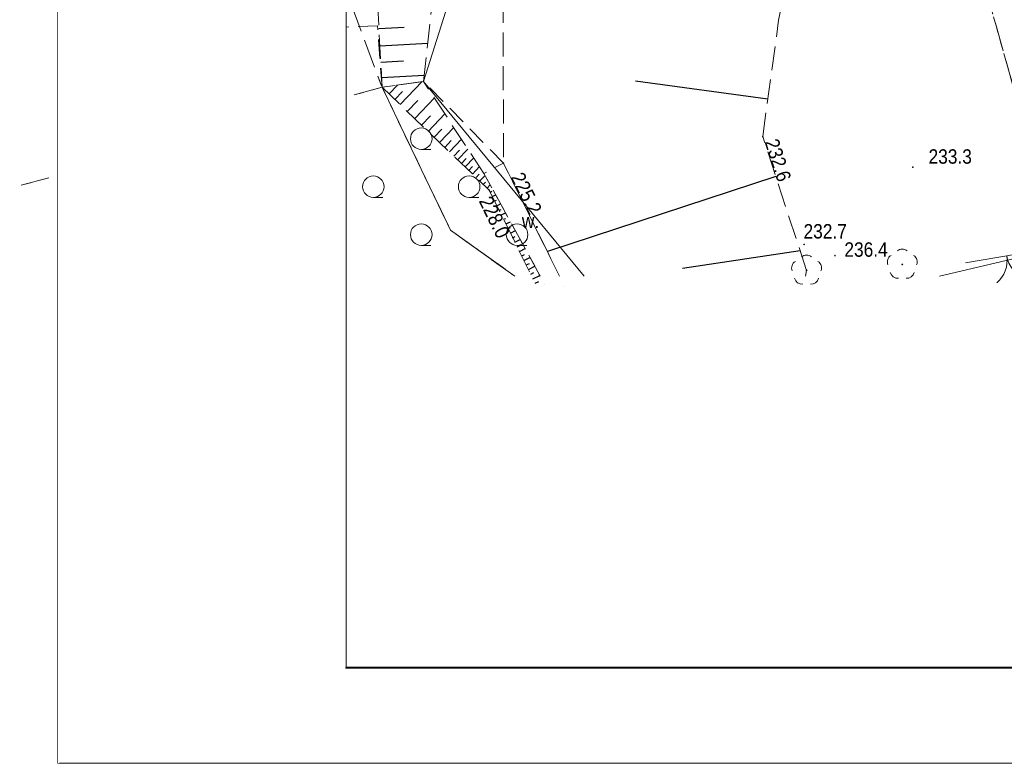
# Model space of a CAD drawing. Header units: metres. Extents: x 7529094 to 7529306, y 5515664 to 5515813.
# Tile 1 of 8: x 7529094 to 7529146, y 5515664 to 5515703. Entities that reach past the tile are written whole.
import ezdxf
from ezdxf.enums import TextEntityAlignment as Align

# ---------------------------------------------------------------- set-up
doc = ezdxf.new("R2010")
doc.units = ezdxf.units.M
doc.header["$MEASUREMENT"] = 0
doc.set_wipeout_variables(frame=1)
for name, pattern in [('0.5_0.5', [1, 0.5, -0.5]), ('1.5_0.5', [2, 1.5, -0.5]), ('218-500', [1, 0.5, -0.5]), ('219-500', [0]), ('ktok02-500', [0]), ('mz1.0_0.5', [1.5, 1, -0.5]), ('mz1.25_0.5', [1.75, 1.25, -0.5])]:
    doc.linetypes.add(name, pattern=pattern)
doc.layers.get('0').update_dxf_attribs({"color": 250, "linetype": 'CONTINUOUS', "lineweight": 5})
for name, color, linetype in [('000 Inne (niezydentyfikowane)', 7, 'CONTINUOUS'), ('217-Granica konturu klasyfikcyjnego', 7, 'CONTINUOUS'), ('218-Granica użytku', 7, 'CONTINUOUS'), ('219-Linia granicy', 7, 'CONTINUOUS'), ('brama (linia)', 7, 'CONTINUOUS'), ('brama (linia) - symbol', 7, 'CONTINUOUS'), ('drzewo liściaste (punkt)', 7, 'CONTINUOUS'), ('punkt wysokościowy naturalny', 7, 'CONTINUOUS'), ('punkt wysokościowy naturalny-Atr2', 7, 'CONTINUOUS'), ('rów melioracyjny (powierzchnia)', 7, 'CONTINUOUS'), ('rów melioracyjny (powierzchnia)-Atr17', 7, 'CONTINUOUS'), ('skarpa nieumocniona (powierzchnia)', 7, 'CONTINUOUS'), ('zadrzewienie (powierzchnia)', 7, 'CONTINUOUS'), ('zadrzewienie (powierzchnia) - symbol', 7, 'CONTINUOUS')]:
    doc.layers.add(name, color=color, linetype=linetype)
doc.styles.get("Standard").update_dxf_attribs({"font": 'Working1250', "width": 0.75})

# ---------------------------------------------------------------- blocks, each defined once
blk = doc.blocks.new('TL04')
at = {"color": 0, "linetype": 'Continuous', "lineweight": 13}
blk.add_line((0.398, -0.164), (0.898, -0.164), dxfattribs=at)
blk.add_circle((0.398, 0.398), 0.562, dxfattribs=at)
blk = doc.blocks.new('TL02')
at = {"color": 0, "linetype": 'Continuous', "lineweight": 13}
blk.add_arc((-0.45, 0.338), 0.562, 323.13, 216.87, dxfattribs=at)
blk = doc.blocks.new('OK02')
at = {"color": 0, "linetype": 'Continuous', "lineweight": 0}
for centre, start, end in [((-1.5, 0), 0, 60), ((1.5, 0), 120, 180)]:
    blk.add_arc(centre, 1.5, start, end, dxfattribs=at)
blk = doc.blocks.new('PW01')
at = {"linetype": 'Continuous', "lineweight": 13}
h = blk.add_hatch(color=0, dxfattribs=at)
edge = h.paths.add_edge_path()
edge.add_arc((0, 0), 0.045, 0, 360)
blk = doc.blocks.new('OP021')
at = {"linetype": 'Continuous', "lineweight": 13}
h = blk.add_hatch(color=0, dxfattribs=at)
edge = h.paths.add_edge_path()
edge.add_arc((0, 0), 0.05, 0, 360)
at = {"color": 0, "linetype": 'Continuous', "lineweight": 13}
for centre, start, end in [((0, 0.4), 49.272, 130.728), ((-0.38, 0.124), 121.308, 202.548), ((0.38, 0.124), 337.452, 58.692), ((-0.235, -0.324), 193.221, 274.871), ((0.235, -0.324), 265.129, 346.779)]:
    blk.add_arc(centre, 0.4, start, end, dxfattribs=at)
blk = doc.blocks.new('*U29')
blk.add_lwpolyline([(-42, 0), (0, 0), (0, 29.7), (-42, 29.7)], close=True)
at = {"lineweight": 40}
blk.add_lwpolyline([(-39, 1), (-1, 1), (-1, 28.7), (-39, 28.7)], close=True, dxfattribs=at)

msp = doc.modelspace()

# ---------------------------------------------------------------- linework, layer by layer
at = {"layer": '000 Inne (niezydentyfikowane)', "color": 7, "linetype": 'Continuous', "lineweight": 25, "flags": 128}
for points in [[(7529112.88, 5515702.8), (7529114.21, 5515702.87)], [(7529112.93, 5515701.9), (7529115.43, 5515702.03)], [(7529112.98, 5515701.05), (7529114.16, 5515701.11)], [(7529113.02, 5515700.25), (7529115.25, 5515700.37)], [(7529113.41, 5515699.38), (7529113.85, 5515699.85)], [(7529113.99, 5515698.83), (7529115.14, 5515700.03)], [(7529133.17, 5515699.11), (7529126.27, 5515700.05)], [(7529113.71, 5515699.1), (7529114.11, 5515699.52)], [(7529114.36, 5515698.47), (7529114.92, 5515699.05)], [(7529114.75, 5515698.1), (7529115.78, 5515699.18)], [(7529115.45, 5515697.43), (7529116.32, 5515698.34)], [(7529115.11, 5515697.75), (7529115.58, 5515698.25)], [(7529115.76, 5515697.13), (7529116.16, 5515697.55)], [(7529116.05, 5515696.85), (7529116.79, 5515697.63)], [(7529116.32, 5515696.6), (7529116.66, 5515696.96)], [(7529116.56, 5515696.36), (7529117.19, 5515697.02)], [(7529116.79, 5515696.15), (7529117.08, 5515696.45)], [(7529116.99, 5515695.95), (7529117.53, 5515696.51)], [(7529117.19, 5515695.76), (7529117.43, 5515696.02)], [(7529117.38, 5515695.58), (7529117.83, 5515696.05)], [(7529117.57, 5515695.4), (7529117.77, 5515695.61)], [(7529117.76, 5515695.21), (7529118.13, 5515695.6)], [(7529117.95, 5515695.03), (7529118.11, 5515695.2)], [(7529118.14, 5515694.85), (7529118.42, 5515695.13)], [(7529118.33, 5515694.66), (7529118.44, 5515694.78)], [(7529133.58, 5515695.08), (7529121.67, 5515691.17)], [(7529118.53, 5515694.48), (7529118.69, 5515694.65)], [(7529118.69, 5515694.27), (7529118.77, 5515694.31)], [(7529118.8, 5515694.04), (7529118.98, 5515694.12)], [(7529118.92, 5515693.8), (7529119.01, 5515693.84)], [(7529119.04, 5515693.56), (7529119.23, 5515693.65)], [(7529119.16, 5515693.32), (7529119.26, 5515693.37)], [(7529119.27, 5515693.08), (7529119.49, 5515693.19)], [(7529119.39, 5515692.85), (7529119.5, 5515692.9)], [(7529119.51, 5515692.61), (7529119.74, 5515692.72)], [(7529119.62, 5515692.37), (7529119.75, 5515692.43)], [(7529119.74, 5515692.13), (7529120, 5515692.26)], [(7529119.86, 5515691.89), (7529119.99, 5515691.96)], [(7529119.98, 5515691.66), (7529120.25, 5515691.79)], [(7529120.09, 5515691.42), (7529120.24, 5515691.49)], [(7529120.21, 5515691.18), (7529120.51, 5515691.33)], [(7529134.86, 5515691.21), (7529128.71, 5515690.29)], [(7529120.33, 5515690.94), (7529120.48, 5515691.02)], [(7529120.44, 5515690.7), (7529120.76, 5515690.86)], [(7529120.56, 5515690.47), (7529120.73, 5515690.55)], [(7529120.68, 5515690.23), (7529121.02, 5515690.4)], [(7529120.8, 5515689.99), (7529120.97, 5515690.08)], [(7529120.91, 5515689.75), (7529121.28, 5515689.93)], [(7529121.03, 5515689.52), (7529121.22, 5515689.61)]]:
    msp.add_lwpolyline(points, dxfattribs=at)
at = {"layer": '000 Inne (niezydentyfikowane)', "color": 7, "linetype": 'Continuous', "lineweight": 25}
for points in [[(7529121.53, 5515689.47), (7529121.53, 5515689.47)], [(7529122.56, 5515689.37), (7529122.56, 5515689.37)]]:
    msp.add_lwpolyline(points, dxfattribs=at)
at = {"layer": '217-Granica konturu klasyfikcyjnego', "color": 7, "linetype": '1.5_0.5', "lineweight": 18, "flags": 128}
for points in [[(7529100.33, 5515734.07), (7529113.05, 5515699.73)], [(7529148.15, 5515692), (7529143.04, 5515710.15)], [(7529113.05, 5515699.73), (7529116.62, 5515692.28)], [(7529116.62, 5515692.28), (7529113.05, 5515699.73)]]:
    msp.add_lwpolyline(points, dxfattribs=at)
at = {"layer": '217-Granica konturu klasyfikcyjnego', "color": 7, "linetype": '1.5_0.5', "lineweight": 18}
for points in [[(7529113.05, 5515699.73), (7529094.152, 5515694.607)], [(7529116.62, 5515692.28), (7529119.969, 5515689.893)], [(7529119.969, 5515689.893), (7529116.62, 5515692.28)]]:
    msp.add_lwpolyline(points, dxfattribs=at)
at = {"layer": '218-Granica użytku', "color": 7, "linetype": '218-500', "lineweight": 18, "flags": 128}
for points in [[(7529100.33, 5515734.07), (7529113.05, 5515699.73)], [(7529143.04, 5515710.15), (7529148.15, 5515692)], [(7529148.15, 5515692), (7529143.04, 5515710.15)], [(7529113.05, 5515699.73), (7529116.62, 5515692.28)], [(7529116.62, 5515692.28), (7529113.05, 5515699.73)]]:
    msp.add_lwpolyline(points, dxfattribs=at)
at = {"layer": '218-Granica użytku', "color": 7, "linetype": '218-500', "lineweight": 18}
for points in [[(7529113.05, 5515699.73), (7529094.152, 5515694.607)], [(7529116.62, 5515692.28), (7529119.969, 5515689.893)], [(7529119.969, 5515689.893), (7529116.62, 5515692.28)]]:
    msp.add_lwpolyline(points, dxfattribs=at)
at = {"layer": '219-Linia granicy', "color": 7, "linetype": '219-500', "lineweight": 18, "flags": 128}
msp.add_lwpolyline([(7529119.35, 5515713.09), (7529115.21, 5515700.04)], dxfattribs=at)
at = {"layer": '219-Linia granicy', "color": 7, "linetype": '219-500', "lineweight": 18}
for points in [[(7529115.21, 5515700.04), (7529123.582, 5515689.893)], [(7529142.123, 5515689.893), (7529148.26, 5515691.33)]]:
    msp.add_lwpolyline(points, dxfattribs=at)
at = {"layer": 'brama (linia)', "color": 7, "linetype": 'ktok02-500', "lineweight": 18, "flags": 128}
msp.add_lwpolyline([(7529147.77, 5515691.31), (7529143.48, 5515690.58)], dxfattribs=at)
at = {"layer": 'rów melioracyjny (powierzchnia)', "color": 7, "linetype": '0.5_0.5', "lineweight": 18}
msp.add_lwpolyline([(7529122.301, 5515689.893), (7529119.38, 5515695.78), (7529118.36, 5515695.24), (7529121.298, 5515689.893)], dxfattribs=at)
at = {"layer": 'skarpa nieumocniona (powierzchnia)', "color": 7, "linetype": 'mz1.25_0.5', "lineweight": 18, "flags": 128}
msp.add_lwpolyline([(7529115.21, 5515700.04), (7529116.91, 5515715.48), (7529111.07, 5515727.04), (7529106.76, 5515731.01), (7529102.58, 5515733.9), (7529102.7, 5515733.15), (7529112.08, 5515717.6), (7529113.05, 5515699.73)], close=True, dxfattribs=at)
msp.add_lwpolyline([(7529115.21, 5515700.04), (7529116.91, 5515715.48), (7529111.07, 5515727.04), (7529106.76, 5515731.01), (7529102.58, 5515733.9), (7529102.7, 5515733.15), (7529112.08, 5515717.6), (7529113.05, 5515699.73)], close=True, dxfattribs=at)
at = {"layer": 'skarpa nieumocniona (powierzchnia)', "color": 7, "linetype": 'mz1.25_0.5', "lineweight": 18}
for points in [[(7529135.134, 5515689.893), (7529135.19, 5515690.19), (7529132.9, 5515697.16), (7529133.73, 5515703.23), (7529136.72, 5515717.5), (7529120.66, 5515720.99), (7529119.35, 5515713.09), (7529119.38, 5515695.78), (7529122.301, 5515689.893)], [(7529135.134, 5515689.893), (7529135.19, 5515690.19), (7529132.9, 5515697.16), (7529133.73, 5515703.23), (7529136.72, 5515717.5), (7529120.66, 5515720.99), (7529119.35, 5515713.09), (7529119.38, 5515695.78), (7529122.301, 5515689.893)], [(7529121.298, 5515689.893), (7529118.36, 5515695.24), (7529115.21, 5515700.04), (7529113.05, 5515699.73), (7529118.64, 5515694.37), (7529120.914, 5515689.752)], [(7529121.298, 5515689.893), (7529118.36, 5515695.24), (7529115.21, 5515700.04), (7529113.05, 5515699.73), (7529118.64, 5515694.37), (7529120.914, 5515689.752)]]:
    msp.add_lwpolyline(points, dxfattribs=at)
at = {"layer": 'zadrzewienie (powierzchnia)', "color": 7, "linetype": 'mz1.0_0.5', "lineweight": 18}
msp.add_lwpolyline([(7529122.301, 5515689.893), (7529119.38, 5515695.78), (7529115.21, 5515700.04), (7529113.05, 5515699.73), (7529112.81, 5515702.93), (7529105, 5515702.73), (7529104.457, 5515689.893)], dxfattribs=at)

# ---------------------------------------------------------------- block references
at = {"color": 0, "xscale": 5, "yscale": 5, "zscale": 5}
msp.add_blockref('*U29', (7529306.149, 5515664.496), dxfattribs=at)
at = {"layer": 'brama (linia) - symbol', "color": 7, "linetype": 'Continuous', "lineweight": 18, "rotation": 189.657}
msp.add_blockref('OK02', (7529145.625, 5515690.945), dxfattribs=at)
at = {"layer": 'drzewo liściaste (punkt)', "color": 7, "linetype": 'Continuous', "lineweight": 13}
for p in [(7529140.18, 5515690.5), (7529135.19, 5515690.19)]:
    msp.add_blockref('OP021', p, dxfattribs=at)
at = {"layer": 'punkt wysokościowy naturalny', "color": 7, "linetype": 'Continuous', "lineweight": 13}
for p in [(7529132.9, 5515697.16), (7529119.38, 5515695.78), (7529140.73, 5515695.57), (7529118.64, 5515694.37), (7529135.06, 5515691.54), (7529136.67, 5515690.96)]:
    msp.add_blockref('PW01', p, dxfattribs=at)
at = {"layer": 'zadrzewienie (powierzchnia) - symbol', "color": 7, "linetype": 'Continuous', "lineweight": 18}
for name, p in [('TL02', (7529110.723, 5515701.73)), ('TL04', (7529107.194, 5515699.154)), ('TL02', (7529110.723, 5515696.73)), ('TL04', (7529114.694, 5515696.654)), ('TL04', (7529107.194, 5515694.154)), ('TL04', (7529112.194, 5515694.154)), ('TL04', (7529117.194, 5515694.154)), ('TL02', (7529110.723, 5515691.73)), ('TL04', (7529104.694, 5515691.654)), ('TL04', (7529114.694, 5515691.654)), ('TL04', (7529119.694, 5515691.654))]:
    msp.add_blockref(name, p, dxfattribs=at)

# ---------------------------------------------------------------- texts
at = {"layer": 'punkt wysokościowy naturalny-Atr2', "color": 7, "width": 0.9}
for s, rotation, p in [('232.6', 288.187, (7529132.99, 5515696.89)), ('225.2', 296.386, (7529119.74, 5515695.05))]:
    msp.add_text(s, height=0.75, rotation=rotation, dxfattribs=at).set_placement(p)
for s, p in [('233.3', (7529141.55, 5515695.75)), ('232.7', (7529135.03, 5515691.85)), ('236.4', (7529137.16, 5515690.9))]:
    msp.add_text(s, height=0.75, dxfattribs=at).set_placement(p)
msp.add_text('228.0', height=0.75, rotation=296.217, dxfattribs=at).set_placement((7529118.75, 5515694.14), align=Align.TOP_LEFT)
at = {"layer": 'rów melioracyjny (powierzchnia)-Atr17', "color": 7, "width": 0.9}
msp.add_text('w.', height=0.75, dxfattribs=at).set_placement((7529120.34, 5515692.39))

# ---------------------------------------------------------------- next in the draw order: wipeouts: each hides what was drawn before it
at = {"linetype": 'Continuous'}
msp.add_wipeout([(7529111.149, 5515807.996), (7529096.149, 5515807.996), (7529096.149, 5515664.496), (7529111.149, 5515669.496)], dxfattribs=at)

doc.saveas('drawing.dxf')
